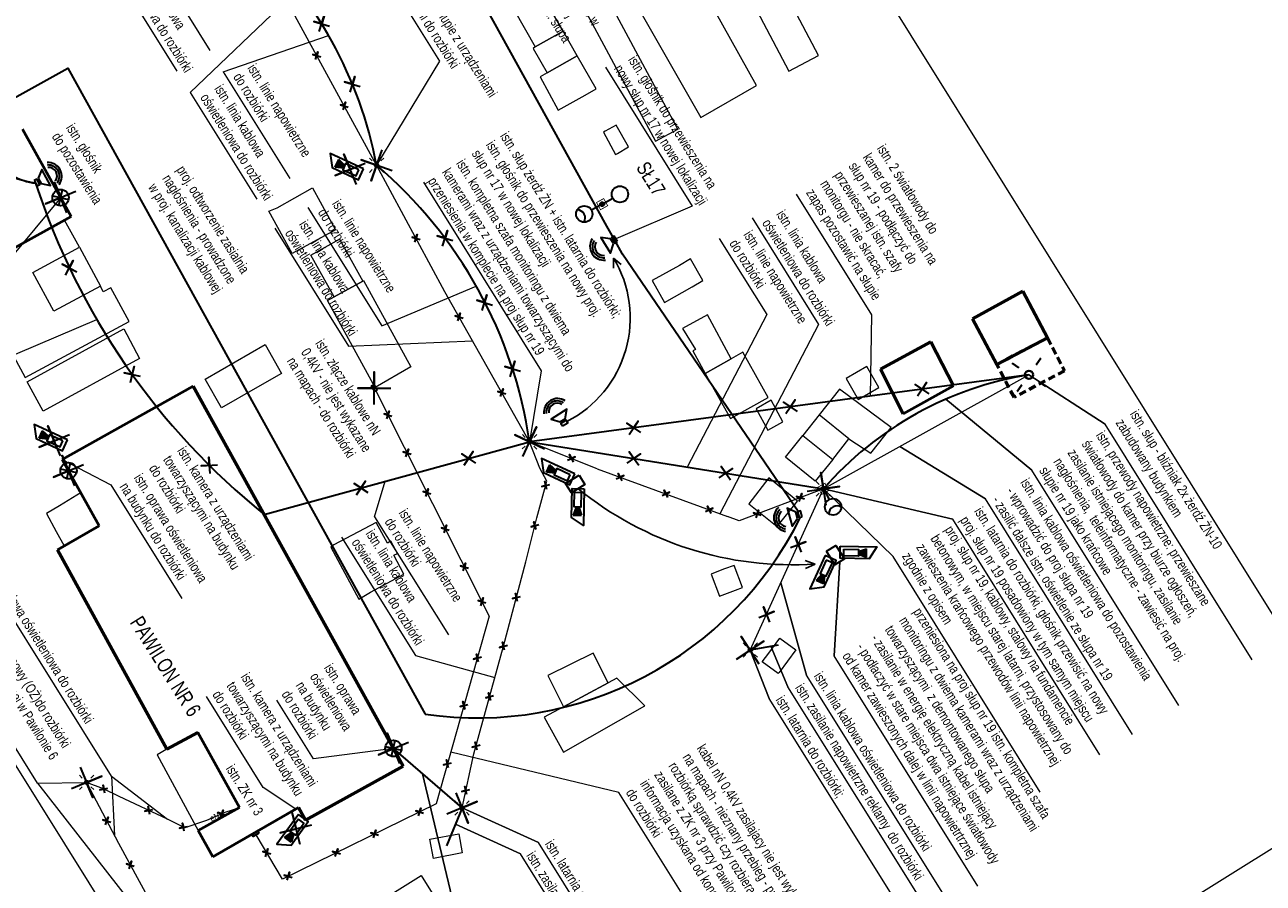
# Model space of a CAD drawing. Header units: metres. Extents: x 0 to 8443948, y 0 to 5887002.
# Tile 210 of 256: x 8443234 to 8443385, y 5886342 to 5886447. Entities that reach past the tile are written whole.
import ezdxf
from ezdxf.enums import TextEntityAlignment as Align

# ---------------------------------------------------------------- set-up
doc = ezdxf.new("R2010")
doc.units = ezdxf.units.M
doc.header["$MEASUREMENT"] = 0
doc.set_wipeout_variables(frame=1)
doc.linetypes.add('DASHED', pattern=[19.05, 12.7, -6.35])
doc.layers.get('0').update_dxf_attribs({"color": 250, "linetype": 'CONTINUOUS', "lineweight": 5})
for name, color, linetype, lineweight in [('!!!_STR_legenda', 7, 'CONTINUOUS', 13), ('!str zakres opracowania', 182, 'CONTINUOUS', 140), ('- ABM', 200, 'CONTINUOUS', 30)]:
    doc.layers.add(name, color=color, linetype=linetype, lineweight=lineweight)
for name, color, linetype in [('312-budynek ewidencyjny', 253, 'CONTINUOUS'), ('inna budowla', 253, 'CONTINUOUS'), ('latarnia', 253, 'CONTINUOUS'), ('przewód elektroenergetyczny podziemny', 253, 'CONTINUOUS'), ('przewód elektroenergetyczny podziemny-Atr1', 253, 'CONTINUOUS')]:
    doc.layers.add(name, color=color, linetype=linetype)
doc.styles.get("Standard").update_dxf_attribs({"font": 'Working1250', "width": 0.75})
doc.linetypes.add('ZYGZAK', pattern='A,0.0001,-0.2,[131,ltypeshp.shx,S=0.2,R=0,X=-0.2,Y=0],-0.4,[131,ltypeshp.shx,S=0.2,R=180,X=0.2,Y=0],-0.2', length=0.8001)

# ---------------------------------------------------------------- blocks, each defined once
blk = doc.blocks.new('SM01')
at = {"color": 0, "linetype": 'Continuous', "lineweight": 13}
for p, q in [((-0.53, 0.531), (-0.883, 0.884)), ((0.531, 0.531), (0.884, 0.884)), ((-0.53, -0.53), (-0.883, -0.883)), ((0.531, -0.53), (0.884, -0.883))]:
    blk.add_line(p, q, dxfattribs=at)
blk.add_circle((0, 0), 0.25, dxfattribs=at)
blk = doc.blocks.new('swthy')
at = {"layer": '- ABM', "color": 200, "linetype": 'Continuous', "lineweight": 30}
blk.add_lwpolyline([(8443339.77, 5885829.76), (8443339.77, 5885831.26)], dxfattribs=at)
for centre, radius in [((8443339.77, 5885832.26), 1), ((8443339.77, 5885829.76), 0.25)]:
    blk.add_circle(centre, radius, dxfattribs=at)
blk.add_arc((8443339.77, 5885833.26), 1, 210, 330, dxfattribs=at)
blk = doc.blocks.new('60W')
at = {"layer": '- ABM', "color": 200, "linetype": 'Continuous', "lineweight": 30}
blk.add_lwpolyline([(8442637.43, 5886003.89), (8442638.74, 5886004.62)], dxfattribs=at)
for centre, radius in [((8442639.61, 5886005.1), 1), ((8442637.43, 5886003.89), 0.25)]:
    blk.add_circle(centre, radius, dxfattribs=at)
blk = doc.blocks.new('werwry')
at = {"layer": '- ABM', "color": 1, "linetype": 'Continuous', "lineweight": 35}
for points in [[(-21, 783.91), (-19.59, 785.32)], [(-19.59, 783.91), (-21, 785.32)]]:
    blk.add_lwpolyline(points, dxfattribs=at)
blk.add_circle((-20.3, 784.61), 1, dxfattribs=at)
blk = doc.blocks.new('rreeeee2e')
at = {"layer": '- ABM', "color": 6, "linetype": 'Continuous', "lineweight": 35}
for points in [[(-22.68, 849.86), (-22.68, 849.11), (-21.79, 848.36), (-21.79, 850.61), (-22.68, 849.86)], [(-23.26, 849.86), (-23.26, 849.11), (-22.88, 849.11), (-22.88, 849.86), (-23.26, 849.86)]]:
    blk.add_lwpolyline(points, dxfattribs=at)
for centre, radius in [((-21.46, 849.5), 1.06), ((-21.49, 849.5), 1.37), ((-21.53, 849.49), 1.69)]:
    blk.add_arc(centre, radius, 295.4882, 64.5791, dxfattribs=at)
blk = doc.blocks.new('ggggg')
at = {"layer": '- ABM', "linetype": 'Continuous', "lineweight": 35}
h = blk.add_hatch(color=30, dxfattribs=at)
h.dxf.hatch_style = 1
h.paths.add_polyline_path([(158.81, 791.08), (158.14, 791.87), (157.81, 791.74), (157.88, 790.71)])
at = {"layer": '- ABM', "color": 30, "linetype": 'Continuous', "lineweight": 35}
blk.add_line((158.81, 791.08), (157.88, 790.71), dxfattribs=at)
for points in [[(156.43, 793.6), (158.11, 789.45), (159.12, 790.86), (157.79, 794.15)], [(156.92, 793.31), (157.59, 791.65), (158.36, 791.96), (157.69, 793.62)]]:
    blk.add_lwpolyline(points, close=True, dxfattribs=at)
for points in [[(157.81, 791.74), (157.88, 790.71)], [(158.14, 791.87), (158.81, 791.08)]]:
    blk.add_lwpolyline(points, dxfattribs=at)

msp = doc.modelspace()

# ---------------------------------------------------------------- linework, layer by layer
at = {"layer": '- ABM', "color": 7, "linetype": 'Continuous', "lineweight": 20}
for p, q in [((8443248.422, 5886456.647), (8443256.554, 5886443.622)), ((8443244.386, 5886454.128), (8443252.518, 5886441.102)), ((8443254.144, 5886438.498), (8443265.924, 5886449.732)), ((8443258.18, 5886441.018), (8443271.063, 5886445.461)), ((8443258.18, 5886441.018), (8443266.312, 5886427.993)), ((8443254.144, 5886438.498), (8443262.276, 5886425.473)), ((8443238.32, 5886425.649), (8443213.908, 5886396.285)), ((8443268.524, 5886424.449), (8443277.544, 5886410.002)), ((8443322.801, 5886423.162), (8443330.933, 5886410.137)), ((8443264.489, 5886421.929), (8443273.508, 5886407.483)), ((8443318.793, 5886420.66), (8443324.598, 5886411.361)), ((8443224.289, 5886402.928), (8443242.741, 5886410.742)), ((8443324.598, 5886411.361), (8443314.881, 5886392.736)), ((8443330.933, 5886410.137), (8443318.877, 5886387.028)), ((8443276.672, 5886386.667), (8443277.986, 5886390.995)), ((8443276.672, 5886386.667), (8443285.691, 5886372.221)), ((8443244.526, 5886354.954), (8443227.082, 5886382.895)), ((8443272.636, 5886384.148), (8443281.656, 5886369.702)), ((8443235.489, 5886354.127), (8443218.044, 5886382.068)), ((8443281.656, 5886369.702), (8443291.381, 5886367.037)), ((8443235.489, 5886354.127), (8443254.693, 5886329.512)), ((8443244.526, 5886354.954), (8443244.893, 5886347.708))]:
    msp.add_line(p, q, dxfattribs=at)
at = {"layer": '- ABM', "color": 7, "linetype": 'Continuous', "lineweight": 15}
msp.add_lwpolyline([(8443149.369, 5886489.991), (8443268.125, 5886564.134), (8443399.219, 5886354.158), (8443280.464, 5886280.015), (8443149.369, 5886489.991)], dxfattribs=at)
at = {"layer": '- ABM', "color": 5, "linetype": 'ZYGZAK', "lineweight": 35}
for points in [[(8443328.442, 5886387.302), (8443306.976, 5886418.723), (8443306.976, 5886418.723), (8443306.024, 5886420.444), (8443305.073, 5886422.165), (8443284.816, 5886458.819), (8443276.255, 5886474.31), (8443257.645, 5886470.58), (8443256.565, 5886470.237)], [(8443229.258, 5886435.956), (8443239.208, 5886441.482), (8443282.842, 5886362.545)]]:
    msp.add_lwpolyline(points, dxfattribs=at)
at = {"layer": '- ABM', "color": 7, "linetype": 'Continuous', "lineweight": 20}
for points in [[(8443276.86, 5886454.729), (8443284.597, 5886442.337), (8443276.923, 5886429.602)], [(8443304.903, 5886441.582), (8443315.499, 5886424.61), (8443306.149, 5886420.609)], [(8443282.645, 5886427.519), (8443297.014, 5886404.503), (8443295.613, 5886395.822)], [(8443328.19, 5886426.064), (8443337.381, 5886411.343), (8443337.22, 5886401.4)], [(8443277.544, 5886410.002), (8443289.106, 5886414.828)], [(8443273.508, 5886407.483), (8443288.661, 5886408.135)], [(8443383.92, 5886369.197), (8443365.949, 5886397.981), (8443356.633, 5886404.002), (8443365.949, 5886397.981), (8443365.949, 5886397.981)], [(8443374.938, 5886363.589), (8443356.967, 5886392.373), (8443346.467, 5886401.016), (8443356.967, 5886392.373), (8443356.967, 5886392.373)], [(8443369.279, 5886360.056), (8443351.308, 5886388.84), (8443340.862, 5886395.257), (8443351.308, 5886388.84), (8443351.308, 5886388.84)], [(8443238.513, 5886393.672), (8443244.446, 5886390.565), (8443253.106, 5886376.693)], [(8443365.291, 5886357.566), (8443347.32, 5886386.35), (8443331.514, 5886390.073), (8443347.32, 5886386.35), (8443347.32, 5886386.35)], [(8443357.993, 5886353.01), (8443340.023, 5886381.794), (8443331.526, 5886390.07), (8443340.023, 5886381.794), (8443340.023, 5886381.794)], [(8443350.399, 5886341.539), (8443332.833, 5886369.675), (8443333.508, 5886381.147), (8443332.833, 5886369.675), (8443332.833, 5886369.675)], [(8443346.906, 5886339.357), (8443329.462, 5886367.298), (8443326.311, 5886378.603), (8443329.462, 5886367.298), (8443329.462, 5886367.298)], [(8443344.625, 5886337.934), (8443327.181, 5886365.874), (8443325.102, 5886370.854), (8443327.181, 5886365.874), (8443327.181, 5886365.874)], [(8443342.345, 5886336.51), (8443324.901, 5886364.451), (8443322.571, 5886370.356), (8443324.901, 5886364.451), (8443324.901, 5886364.451)], [(8443267.06, 5886350.956), (8443263.076, 5886353.578), (8443256.124, 5886364.713)], [(8443278.983, 5886358.365), (8443269.207, 5886357.1), (8443264.745, 5886364.247)], [(8443320.38, 5886330.82), (8443306.541, 5886352.988), (8443285.995, 5886357.908)], [(8443235.489, 5886354.127), (8443241.493, 5886354.212)], [(8443244.526, 5886354.954), (8443251.363, 5886349.722)], [(8443303.573, 5886312.304), (8443286.129, 5886340.244), (8443282.546, 5886355.273), (8443286.129, 5886340.244), (8443286.129, 5886340.244)], [(8443314.156, 5886318.911), (8443296.712, 5886346.851), (8443287.363, 5886351.092), (8443296.712, 5886346.851), (8443296.712, 5886346.851)], [(8443311.957, 5886317.538), (8443294.512, 5886345.478), (8443286.551, 5886349.09), (8443294.512, 5886345.478), (8443294.512, 5886345.478)]]:
    msp.add_lwpolyline(points, dxfattribs=at)
at = {"layer": '- ABM', "color": 200, "linetype": 'Continuous', "lineweight": 35}
for points in [[(8443269.924, 5886445.937), (8443270.504, 5886447.851), (8443270.214, 5886446.894), (8443269.257, 5886447.184), (8443271.171, 5886446.604)], [(8443269.466, 5886442.521), (8443269.757, 5886443.478), (8443269.612, 5886442.999), (8443269.133, 5886443.144), (8443270.09, 5886442.854)], [(8443273.682, 5886438.545), (8443274.262, 5886440.459), (8443273.972, 5886439.502), (8443273.015, 5886439.792), (8443274.929, 5886439.212)], [(8443272.826, 5886436.364), (8443273.116, 5886437.321), (8443272.971, 5886436.843), (8443272.493, 5886436.988), (8443273.45, 5886436.698)], [(8443278.806, 5886428.929), (8443275.04, 5886430.275), (8443276.923, 5886429.602), (8443276.25, 5886427.719), (8443277.596, 5886431.485)], [(8443274.458, 5886427.259), (8443272.915, 5886430.949), (8443273.686, 5886429.104), (8443271.841, 5886428.332), (8443275.531, 5886429.875)], [(8443239.091, 5886423.804), (8443237.548, 5886427.495), (8443238.32, 5886425.649), (8443236.475, 5886424.878), (8443240.165, 5886426.421)], [(8443281.602, 5886420.187), (8443281.892, 5886421.144), (8443281.747, 5886420.665), (8443281.269, 5886420.81), (8443282.226, 5886420.52)], [(8443284.993, 5886419.733), (8443285.573, 5886421.647), (8443285.283, 5886420.69), (8443284.326, 5886420.98), (8443286.24, 5886420.399)], [(8443238.93, 5886416.182), (8443239.862, 5886417.951), (8443239.396, 5886417.067), (8443238.511, 5886417.533), (8443240.281, 5886416.601)], [(8443289.83, 5886411.863), (8443290.41, 5886413.777), (8443290.12, 5886412.82), (8443289.163, 5886413.11), (8443291.077, 5886412.53)], [(8443286.858, 5886410.591), (8443287.148, 5886411.548), (8443287.003, 5886411.07), (8443286.525, 5886411.215), (8443287.482, 5886410.925)], [(8443293.247, 5886403.768), (8443293.827, 5886405.682), (8443293.537, 5886404.725), (8443292.58, 5886405.015), (8443294.494, 5886404.435)], [(8443246.855, 5886403.064), (8443247.291, 5886405.016), (8443247.073, 5886404.04), (8443246.097, 5886404.258), (8443248.049, 5886403.821)], [(8443276.642, 5886400.377), (8443276.642, 5886404.377), (8443276.642, 5886402.377), (8443274.642, 5886402.377), (8443278.642, 5886402.377)], [(8443343.017, 5886401.419), (8443344.127, 5886403.083), (8443343.572, 5886402.251), (8443342.74, 5886402.806), (8443344.404, 5886401.696)], [(8443292.078, 5886401.346), (8443292.369, 5886402.303), (8443292.224, 5886401.825), (8443291.745, 5886401.97), (8443292.702, 5886401.68)], [(8443326.937, 5886399.264), (8443328.048, 5886400.927), (8443327.493, 5886400.096), (8443326.661, 5886400.651), (8443328.324, 5886399.54)], [(8443278.168, 5886398.617), (8443278.458, 5886399.574), (8443278.313, 5886399.095), (8443277.834, 5886399.241), (8443278.791, 5886398.95)], [(8443307.764, 5886396.694), (8443308.875, 5886398.357), (8443308.319, 5886397.525), (8443307.488, 5886398.081), (8443309.151, 5886396.97)], [(8443238.311, 5886394.089), (8443236.768, 5886397.78), (8443237.54, 5886395.935), (8443235.694, 5886395.163), (8443239.385, 5886396.706)], [(8443294.771, 5886394.008), (8443296.455, 5886397.636), (8443295.613, 5886395.822), (8443293.799, 5886396.664), (8443297.427, 5886394.98)], [(8443280.511, 5886393.963), (8443280.801, 5886394.92), (8443280.656, 5886394.442), (8443280.178, 5886394.587), (8443281.134, 5886394.297)], [(8443240.056, 5886390.439), (8443238.512, 5886394.129), (8443239.284, 5886392.284), (8443237.439, 5886391.513), (8443241.129, 5886393.056)], [(8443256.568, 5886391.942), (8443256.427, 5886393.937), (8443256.498, 5886392.939), (8443255.5, 5886392.869), (8443257.495, 5886393.01)], [(8443287.609, 5886392.951), (8443288.72, 5886394.614), (8443288.165, 5886393.783), (8443287.333, 5886394.338), (8443288.996, 5886393.227)], [(8443300.26, 5886393.586), (8443301.172, 5886393.998), (8443300.716, 5886393.792), (8443300.51, 5886394.248), (8443300.922, 5886393.336)], [(8443307.551, 5886393.197), (8443309.176, 5886394.363), (8443308.363, 5886393.78), (8443307.78, 5886394.592), (8443308.946, 5886392.967)], [(8443306.209, 5886391.305), (8443307.121, 5886391.716), (8443306.665, 5886391.511), (8443306.46, 5886391.966), (8443306.871, 5886391.055)], [(8443318.789, 5886391.397), (8443320.414, 5886392.563), (8443319.601, 5886391.98), (8443319.019, 5886392.792), (8443320.184, 5886391.167)], [(8443329.535, 5886389.775), (8443333.491, 5886390.369), (8443331.513, 5886390.072), (8443331.216, 5886392.05), (8443331.81, 5886388.094)], [(8443274.456, 5886389.349), (8443275.566, 5886391.013), (8443275.011, 5886390.181), (8443274.179, 5886390.736), (8443275.843, 5886389.626)], [(8443297.726, 5886389.996), (8443297.461, 5886390.96), (8443297.594, 5886390.478), (8443297.112, 5886390.345), (8443298.076, 5886390.611)], [(8443282.942, 5886389.136), (8443283.232, 5886390.092), (8443283.087, 5886389.614), (8443282.608, 5886389.759), (8443283.565, 5886389.469)], [(8443311.809, 5886389.25), (8443312.72, 5886389.661), (8443312.265, 5886389.455), (8443312.059, 5886389.911), (8443312.47, 5886389)], [(8443328.574, 5886388.53), (8443328.865, 5886389.487), (8443328.719, 5886389.008), (8443328.241, 5886389.154), (8443329.198, 5886388.863)], [(8443317.116, 5886387.302), (8443318.027, 5886387.713), (8443317.572, 5886387.507), (8443317.366, 5886387.963), (8443317.777, 5886387.052)], [(8443323.291, 5886386.519), (8443323.582, 5886387.476), (8443323.436, 5886386.997), (8443322.958, 5886387.142), (8443323.915, 5886386.852)], [(8443296.406, 5886385.092), (8443296.14, 5886386.056), (8443296.273, 5886385.574), (8443295.791, 5886385.442), (8443296.755, 5886385.707)], [(8443285.185, 5886384.68), (8443285.475, 5886385.637), (8443285.33, 5886385.158), (8443284.852, 5886385.304), (8443285.809, 5886385.013)], [(8443327.489, 5886382.9), (8443329.357, 5886383.616), (8443328.423, 5886383.258), (8443328.065, 5886384.192), (8443328.781, 5886382.325)], [(8443287.514, 5886380.054), (8443287.804, 5886381.011), (8443287.659, 5886380.533), (8443287.181, 5886380.678), (8443288.138, 5886380.388)], [(8443289.658, 5886375.796), (8443289.948, 5886376.753), (8443289.803, 5886376.275), (8443289.325, 5886376.42), (8443290.282, 5886376.129)], [(8443294.144, 5886376.307), (8443293.878, 5886377.271), (8443294.011, 5886376.789), (8443293.529, 5886376.657), (8443294.493, 5886376.922)], [(8443323.62, 5886374.37), (8443325.488, 5886375.086), (8443324.554, 5886374.728), (8443324.196, 5886375.662), (8443324.912, 5886373.795)], [(8443292.556, 5886370.36), (8443292.29, 5886371.324), (8443292.423, 5886370.842), (8443291.941, 5886370.709), (8443292.905, 5886370.975)], [(8443320.882, 5886369.284), (8443324.243, 5886371.453), (8443322.563, 5886370.369), (8443321.478, 5886372.049), (8443323.647, 5886368.688)], [(8443289.376, 5886368.926), (8443289.111, 5886369.89), (8443289.243, 5886369.408), (8443288.761, 5886369.276), (8443289.725, 5886369.541)], [(8443290.868, 5886364.2), (8443290.603, 5886365.164), (8443290.735, 5886364.682), (8443290.253, 5886364.549), (8443291.217, 5886364.815)], [(8443287.735, 5886363.117), (8443287.47, 5886364.081), (8443287.603, 5886363.599), (8443287.12, 5886363.467), (8443288.085, 5886363.732)], [(8443279.755, 5886356.52), (8443278.211, 5886360.21), (8443278.983, 5886358.365), (8443277.138, 5886357.593), (8443280.828, 5886359.136)], [(8443289.215, 5886358.165), (8443288.949, 5886359.129), (8443289.082, 5886358.647), (8443288.6, 5886358.514), (8443289.564, 5886358.78)], [(8443285.725, 5886356.001), (8443285.46, 5886356.965), (8443285.592, 5886356.483), (8443285.11, 5886356.35), (8443286.074, 5886356.616)], [(8443240.721, 5886356.057), (8443242.265, 5886352.367), (8443241.493, 5886354.212), (8443243.338, 5886354.984), (8443239.648, 5886353.44)], [(8443243.715, 5886352.907), (8443243.506, 5886353.885), (8443243.611, 5886353.396), (8443243.122, 5886353.291), (8443244.1, 5886353.501)], [(8443286.599, 5886352.94), (8443288.127, 5886349.244), (8443287.363, 5886351.092), (8443289.211, 5886351.856), (8443285.515, 5886350.328)], [(8443287.967, 5886352.743), (8443287.701, 5886353.707), (8443287.834, 5886353.225), (8443287.352, 5886353.092), (8443288.316, 5886353.357)], [(8443249.211, 5886350.301), (8443249.002, 5886351.279), (8443249.106, 5886350.79), (8443248.618, 5886350.685), (8443249.595, 5886350.895)], [(8443282.035, 5886350.12), (8443282.325, 5886351.077), (8443282.18, 5886350.599), (8443281.701, 5886350.744), (8443282.658, 5886350.453)], [(8443243.815, 5886349.015), (8443244.105, 5886349.972), (8443243.96, 5886349.494), (8443243.482, 5886349.639), (8443244.438, 5886349.348)], [(8443257.845, 5886349.892), (8443258.173, 5886350.837), (8443258.009, 5886350.365), (8443257.537, 5886350.529), (8443258.481, 5886350.2)], [(8443267.572, 5886346.605), (8443266.599, 5886350.485), (8443267.085, 5886348.545), (8443265.146, 5886348.059), (8443269.025, 5886349.032)], [(8443253.423, 5886348.247), (8443253.214, 5886349.225), (8443253.319, 5886348.736), (8443252.83, 5886348.631), (8443253.808, 5886348.841)], [(8443276.538, 5886347.433), (8443276.829, 5886348.39), (8443276.684, 5886347.911), (8443276.205, 5886348.057), (8443277.162, 5886347.766)], [(8443263.362, 5886345.129), (8443263.652, 5886346.086), (8443263.507, 5886345.608), (8443263.029, 5886345.753), (8443263.986, 5886345.463)], [(8443271.876, 5886345.153), (8443272.166, 5886346.11), (8443272.021, 5886345.632), (8443271.543, 5886345.777), (8443272.499, 5886345.487)], [(8443246.685, 5886343.636), (8443246.976, 5886344.593), (8443246.831, 5886344.114), (8443246.352, 5886344.26), (8443247.309, 5886343.969)], [(8443265.978, 5886342.27), (8443266.268, 5886343.227), (8443266.123, 5886342.748), (8443265.644, 5886342.893), (8443266.601, 5886342.603)]]:
    msp.add_lwpolyline(points, dxfattribs=at)
at = {"layer": '- ABM', "color": 0, "linetype": 'Continuous', "lineweight": 35, "const_width": 0.1}
for points in [[(8443303.796, 5886425.046), (8443304.283, 5886424.173), (8443305.157, 5886424.661), (8443304.669, 5886425.534)], [(8443330.833, 5886390.265), (8443331.32, 5886389.392), (8443332.193, 5886389.879), (8443331.706, 5886390.752)]]:
    msp.add_lwpolyline(points, close=True, dxfattribs=at)
at = {"layer": '- ABM', "color": 6, "linetype": 'Continuous', "lineweight": 25}
for points in [[(8443305.876, 5886418.272), (8443305.86, 5886417.049)], [(8443305.876, 5886418.272), (8443306.804, 5886417.476)]]:
    msp.add_lwpolyline(points, dxfattribs=at)
at = {"layer": '- ABM', "color": 252, "linetype": 'DASHED', "lineweight": 60, "ltscale": 0.07}
msp.add_lwpolyline([(8443354.807, 5886401.255), (8443352.703, 5886405.272), (8443358.893, 5886408.512), (8443360.996, 5886404.495), (8443354.807, 5886401.255)], dxfattribs=at)
at = {"layer": '- ABM', "color": 30, "linetype": 'ZYGZAK', "lineweight": 35}
msp.add_lwpolyline([(8443356.633, 5886404.002), (8443295.613, 5886395.822)], dxfattribs=at)
at = {"layer": '- ABM', "color": 1, "linetype": 'Continuous', "lineweight": 30}
msp.add_lwpolyline([(8443276.694, 5886401.977), (8443276.307, 5886402.676), (8443276.569, 5886402.822), (8443276.957, 5886402.122), (8443276.694, 5886401.977)], dxfattribs=at)
at = {"layer": '- ABM', "color": 1, "linetype": 'ZYGZAK', "lineweight": 35}
for points in [[(8443263.186, 5886386.943), (8443295.613, 5886395.822), (8443331.513, 5886390.072)], [(8443322.578, 5886370.39), (8443326.047, 5886371.027)], [(8443287.363, 5886351.092), (8443278.983, 5886358.365)], [(8443287.363, 5886351.092), (8443285.479, 5886346.448)]]:
    msp.add_lwpolyline(points, dxfattribs=at)
at = {"layer": '- ABM', "color": 30, "linetype": 'Continuous', "lineweight": 35}
for points in [[(8443301.656, 5886391.759), (8443302.375, 5886390.607), (8443300.722, 5886389.575), (8443300.003, 5886390.727)], [(8443331.9, 5886382.441), (8443333.051, 5886383.16), (8443334.083, 5886381.507), (8443332.932, 5886380.788)]]:
    msp.add_lwpolyline(points, close=True, dxfattribs=at)
at = {"layer": '- ABM', "color": 30, "linetype": 'Continuous', "lineweight": 25}
for points in [[(8443330.504, 5886380.888), (8443329.28, 5886381.3)], [(8443330.504, 5886380.888), (8443329.327, 5886380.356)]]:
    msp.add_lwpolyline(points, dxfattribs=at)
at = {"layer": '- ABM', "color": 7, "linetype": 'Continuous', "lineweight": 30}
msp.add_lwpolyline([(8443262.546, 5886348.008), (8443261.853, 5886347.609), (8443261.704, 5886347.869), (8443262.397, 5886348.268), (8443262.546, 5886348.008)], dxfattribs=at)
at = {"layer": '- ABM', "color": 1, "linetype": 'ZYGZAK', "lineweight": 35}
for centre, radius, start, end in [((8443226.217, 5886419.877), 51.63, 10.85751, 46.76565), ((8443241.357, 5886387.863), 54.837, 8.34502, 49.56526)]:
    msp.add_arc(centre, radius, start, end, dxfattribs=at)
at = {"layer": '- ABM', "color": 6, "linetype": 'ZYGZAK', "lineweight": 35}
for centre, radius, start, end in [((8443240.165, 5886452.356), 25.423, 180.42352, 258.85989), ((8443317.632, 5886454.396), 86.685, 198.13658, 231.09061)]:
    msp.add_arc(centre, radius, start, end, dxfattribs=at)
at = {"layer": '- ABM', "color": 5, "linetype": 'ZYGZAK', "lineweight": 35}
for centre, radius, start, end in [((8443235.961, 5886434.284), 6.908, 165.99203, 264.12429), ((8443289.169, 5886406.269), 44.18, 261.76751, 333.56703)]:
    msp.add_arc(centre, radius, start, end, dxfattribs=at)
at = {"layer": '- ABM', "color": 6, "linetype": 'Continuous', "lineweight": 25}
msp.add_arc((8443293.721, 5886410.945), 14.193, 297.0939, 31.07944, dxfattribs=at)
at = {"layer": '- ABM', "color": 3, "linetype": 'ZYGZAK', "lineweight": 35}
msp.add_arc((8443363.388, 5886362.207), 42.337, 99.18125, 138.84013, dxfattribs=at)
at = {"layer": '- ABM', "color": 30, "linetype": 'Continuous', "lineweight": 25}
msp.add_arc((8443327.717, 5886422.269), 41.475, 230.88017, 273.85264, dxfattribs=at)
at = {"color": 3, "linetype": 'Continuous', "lineweight": 40}
for p, q in [((8443355.407, 5886404.864), (8443354.59, 5886405.438)), ((8443357.497, 5886405.229), (8443358.071, 5886406.046)), ((8443355.771, 5886402.774), (8443355.197, 5886401.957)), ((8443357.862, 5886403.138), (8443358.679, 5886402.564))]:
    msp.add_line(p, q, dxfattribs=at)
msp.add_circle((8443356.633, 5886404.002), 0.5, dxfattribs=at)
at = {"layer": '312-budynek ewidencyjny', "color": 253, "linetype": 'Continuous', "lineweight": 50, "flags": 128}
for points in [[(8443233.643, 5886434.022), (8443239.603, 5886423.352)], [(8443239.603, 5886423.352), (8443231.663, 5886418.932)], [(8443349.753, 5886410.822), (8443355.903, 5886414.222)], [(8443355.903, 5886414.222), (8443358.893, 5886408.512)], [(8443352.703, 5886405.272), (8443349.753, 5886410.822)], [(8443358.893, 5886408.512), (8443352.703, 5886405.272)], [(8443338.493, 5886404.682), (8443344.663, 5886408.032)], [(8443344.663, 5886408.032), (8443347.433, 5886402.652)], [(8443341.263, 5886399.222), (8443338.493, 5886404.682)], [(8443238.513, 5886393.672), (8443254.513, 5886402.632)], [(8443254.513, 5886402.632), (8443280.173, 5886356.212)], [(8443347.433, 5886402.652), (8443341.263, 5886399.222)], [(8443243.013, 5886385.572), (8443238.513, 5886393.672)], [(8443237.943, 5886382.632), (8443243.013, 5886385.572)], [(8443251.283, 5886358.252), (8443237.943, 5886382.632)], [(8443255.063, 5886360.322), (8443251.283, 5886358.252)], [(8443260.183, 5886351.142), (8443255.063, 5886360.322)], [(8443280.173, 5886356.212), (8443268.233, 5886349.612)], [(8443255.113, 5886348.322), (8443260.183, 5886351.142)], [(8443267.383, 5886351.142), (8443256.903, 5886345.102)], [(8443268.233, 5886349.612), (8443267.383, 5886351.142)], [(8443256.903, 5886345.102), (8443255.113, 5886348.322)]]:
    msp.add_lwpolyline(points, dxfattribs=at)
at = {"layer": 'inna budowla', "color": 253, "linetype": 'Continuous', "lineweight": 18, "flags": 128}
for points in [[(8443317.973, 5886458.812), (8443327.283, 5886441.092), (8443330.933, 5886443.022), (8443321.783, 5886460.322), (8443319.983, 5886459.412), (8443319.813, 5886459.752)], [(8443304.973, 5886455.732), (8443316.553, 5886435.452), (8443323.353, 5886439.332), (8443311.973, 5886459.732)], [(8443299.843, 5886453.332), (8443311.013, 5886432.542), (8443313.723, 5886434.002), (8443302.553, 5886454.792)], [(8443296.293, 5886444.052), (8443299.713, 5886445.992), (8443297.213, 5886450.372), (8443295.983, 5886449.702), (8443293.793, 5886448.492)], [(8443297.753, 5886440.892), (8443301.443, 5886442.962), (8443299.713, 5886445.992), (8443296.293, 5886444.052), (8443296.073, 5886443.852)], [(8443299.123, 5886436.332), (8443302.403, 5886438.162), (8443303.753, 5886438.922), (8443301.443, 5886442.962), (8443297.753, 5886440.892), (8443296.913, 5886440.422)], [(8443306.103, 5886430.912), (8443306.373, 5886431.052), (8443307.683, 5886431.842), (8443306.203, 5886434.492), (8443304.853, 5886433.762), (8443304.663, 5886433.662)], [(8443263.763, 5886423.992), (8443264.753, 5886424.402), (8443269.103, 5886426.862), (8443271.903, 5886421.722), (8443266.623, 5886418.812)], [(8443238.803, 5886422.902), (8443231.663, 5886418.932), (8443229.093, 5886417.602), (8443227.063, 5886416.412), (8443233.983, 5886403.662), (8443246.673, 5886410.512), (8443244.443, 5886414.622), (8443243.503, 5886414.132), (8443243.193, 5886414.822), (8443237.503, 5886411.762), (8443234.913, 5886416.502), (8443240.603, 5886419.592)], [(8443268.883, 5886418.632), (8443272.393, 5886420.592), (8443275.243, 5886415.462), (8443271.723, 5886413.512)], [(8443240.603, 5886419.592), (8443243.193, 5886414.822), (8443237.503, 5886411.762), (8443234.913, 5886416.502)], [(8443315.283, 5886418.172), (8443313.953, 5886417.362), (8443310.593, 5886415.512), (8443312.083, 5886412.852), (8443315.473, 5886414.742), (8443316.783, 5886415.512)], [(8443275.243, 5886415.462), (8443275.333, 5886415.522), (8443281.103, 5886404.992), (8443276.763, 5886402.472), (8443270.913, 5886413.072), (8443271.723, 5886413.512)], [(8443320.253, 5886405.972), (8443317.353, 5886411.342), (8443314.293, 5886409.642), (8443315.883, 5886407.102), (8443315.553, 5886406.912), (8443317.083, 5886404.182)], [(8443234.223, 5886403.142), (8443246.043, 5886409.612), (8443247.953, 5886406.012), (8443236.183, 5886399.572)], [(8443255.963, 5886403.472), (8443263.303, 5886407.722), (8443265.303, 5886404.182), (8443262.073, 5886402.322), (8443257.983, 5886399.982)], [(8443320.183, 5886398.672), (8443324.783, 5886401.232), (8443321.673, 5886406.772), (8443320.253, 5886405.972), (8443317.083, 5886404.182)], [(8443335.753, 5886401.002), (8443338.303, 5886402.462), (8443336.843, 5886405.002), (8443334.303, 5886403.552)], [(8443324.713, 5886397.242), (8443326.573, 5886398.272), (8443325.153, 5886400.892), (8443323.293, 5886399.862)], [(8443329.003, 5886396.602), (8443332.673, 5886393.662), (8443334.623, 5886396.172), (8443330.983, 5886399.122)], [(8443332.673, 5886393.662), (8443330.523, 5886391.012), (8443326.883, 5886393.952), (8443329.003, 5886396.602)], [(8443322.393, 5886388.232), (8443325.883, 5886385.452), (8443328.363, 5886388.582), (8443324.833, 5886391.402)], [(8443238.733, 5886383.092), (8443243.013, 5886385.572), (8443240.783, 5886389.592), (8443240.303, 5886389.302), (8443238.193, 5886388.012), (8443236.593, 5886387.072), (8443237.783, 5886384.862)], [(8443274.733, 5886376.582), (8443276.163, 5886377.432), (8443280.253, 5886379.632), (8443279.043, 5886381.952), (8443279.483, 5886382.182), (8443278.643, 5886383.662), (8443278.243, 5886383.422), (8443276.853, 5886385.942), (8443271.683, 5886383.232), (8443271.343, 5886382.952)], [(8443318.833, 5886376.962), (8443319.163, 5886377.082), (8443320.783, 5886377.712), (8443321.623, 5886378.002), (8443320.623, 5886380.712), (8443319.433, 5886380.282), (8443318.273, 5886379.832), (8443317.823, 5886379.662)], [(8443326.003, 5886367.512), (8443324.043, 5886368.932), (8443324.833, 5886369.982), (8443326.213, 5886371.832), (8443328.133, 5886370.392), (8443326.113, 5886367.622)], [(8443299.773, 5886363.452), (8443305.223, 5886366.382), (8443303.373, 5886370.002), (8443297.863, 5886367.252)], [(8443299.763, 5886357.922), (8443309.693, 5886363.552), (8443306.263, 5886366.932), (8443305.223, 5886366.382), (8443299.773, 5886363.452), (8443297.403, 5886362.172)], [(8443255.113, 5886348.322), (8443260.183, 5886351.142), (8443255.063, 5886360.322), (8443251.283, 5886358.252), (8443250.093, 5886357.592)], [(8443283.433, 5886347.282), (8443286.973, 5886347.922), (8443287.363, 5886345.592), (8443283.893, 5886344.922)]]:
    msp.add_lwpolyline(points, close=True, dxfattribs=at)
msp.add_lwpolyline([(8443334.623, 5886396.172), (8443337.303, 5886394.442), (8443339.803, 5886397.572), (8443333.483, 5886402.242), (8443330.983, 5886399.122)], dxfattribs=at)
at = {"layer": 'przewód elektroenergetyczny podziemny', "color": 1, "linetype": 'Continuous', "lineweight": 18}
msp.add_line((8443331.513, 5886390.072), (8443356.633, 5886404.002), dxfattribs=at)
at = {"layer": 'przewód elektroenergetyczny podziemny', "color": 1, "linetype": 'Continuous', "lineweight": 18, "flags": 128}
for points in [[(8443276.923, 5886429.602), (8443266.483, 5886448.732), (8443261.583, 5886457.492), (8443261.713, 5886457.762)], [(8443295.613, 5886395.822), (8443295.613, 5886395.822), (8443285.263, 5886414.152), (8443276.923, 5886429.602)], [(8443276.826, 5886402.049), (8443290.687, 5886374.519), (8443284.211, 5886351.592), (8443265.412, 5886342.401), (8443262.2, 5886347.809)], [(8443303.883, 5886392.532), (8443295.613, 5886395.822)], [(8443296.853, 5886392.612), (8443295.613, 5886395.822)], [(8443287.363, 5886351.092), (8443288.823, 5886357.702), (8443292.423, 5886370.842), (8443295.173, 5886381.142), (8443296.513, 5886386.542), (8443297.743, 5886391.022), (8443296.853, 5886392.612)], [(8443303.883, 5886392.532), (8443319.793, 5886386.692)], [(8443331.513, 5886390.072), (8443321.243, 5886386.162), (8443319.793, 5886386.692)], [(8443322.583, 5886370.382), (8443331.513, 5886390.072)], [(8443241.493, 5886354.212), (8443245.383, 5886346.772), (8443249.163, 5886339.832), (8443254.693, 5886329.512)], [(8443260.153, 5886351.122), (8443258.373, 5886350.522), (8443256.143, 5886349.552), (8443253.503, 5886348.642), (8443251.363, 5886349.722), (8443245.483, 5886352.502), (8443243.533, 5886353.432), (8443241.493, 5886354.212)]]:
    msp.add_lwpolyline(points, dxfattribs=at)

# ---------------------------------------------------------------- block references
at = {"layer": '- ABM', "color": 1, "linetype": 'Continuous', "lineweight": 35}
for name, p, rotation in [('ggggg', (8442846.612, 5887115.086), 223.1571348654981), ('rreeeee2e', (8443662.93, 5885693.065), 28.64799886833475), ('werwry', (8442583.518, 5885992.91), 301.977755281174), ('rreeeee2e', (8442836.542, 5887128.876), 211.9777555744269), ('rreeeee2e', (8444008.233, 5886867.56), 121.9777555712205), ('ggggg', (8442810.442, 5887081.975), 223.1571348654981), ('ggggg', (8442872.427, 5887077.823), 223.1571348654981), ('werwry', (8442584.482, 5885959.545), 301.977755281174), ('rreeeee2e', (8443070.475, 5887196.606), 196.1291134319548), ('ggggg', (8442645.836, 5885953.211), 313.1571348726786), ('werwry', (8442624.181, 5885925.626), 301.977755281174), ('ggggg', (8442511.349, 5886062.685), 301.977755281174)]:
    msp.add_blockref(name, p, dxfattribs=dict(at, rotation=rotation))
at = {"layer": '- ABM', "color": 1, "linetype": 'Continuous', "lineweight": 100}
msp.add_blockref('60W', (667.051, 420.963), dxfattribs=at)
at = {"layer": '- ABM', "color": 200, "linetype": 'Continuous', "lineweight": 30}
for p, rotation in [((17678865.98, 1343586.286), 118.9278464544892), ((13104062.923, 15063021.331), 208.1941293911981)]:
    msp.add_blockref('swthy', p, dxfattribs=dict(at, rotation=rotation))
at = {"layer": '- ABM', "color": 1, "linetype": 'Continuous', "lineweight": 35, "xscale": -1}
for p, rotation in [((8443730.31, 5885703.735), 20.7983756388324), ((8444019.923, 5886811.095), 110.7983756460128)]:
    msp.add_blockref('ggggg', p, dxfattribs=dict(at, rotation=rotation))
at = {"layer": 'latarnia', "color": 253, "linetype": 'Continuous', "lineweight": 18}
for p in [(8443276.923, 5886429.602), (8443331.513, 5886390.072), (8443322.583, 5886370.382), (8443241.493, 5886354.212), (8443287.363, 5886351.092)]:
    msp.add_blockref('SM01', p, dxfattribs=at)
at = {"layer": 'latarnia', "color": 253, "linetype": 'Continuous', "lineweight": 18, "rotation": 179.1737974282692}
msp.add_blockref('SM01', (8443295.613, 5886395.822), dxfattribs=at)

# ---------------------------------------------------------------- texts
at = {"layer": '- ABM', "color": 5, "linetype": 'Continuous', "lineweight": 30, "ltscale": 0.1, "char_height": 1.225, "attachment_point": 1, "rotation": 301.97776}
for s, width, insert in [('{\\f@Arial Unicode MS|b0|i0|c238|p34;proj. odtworzenie zasialnia nagłośnienia - prowadzone w proj. kanalizacji kablowej\\Pi napowietrznie do istn. słupa}', 17.33304, (8443297.266, 5886462.335)), ('{\\f@Arial Unicode MS|b0|i0|c238|p34;proj. odtworzenie zasialnia nagłośnienia - prowadzone w proj. kanalizacji kablowej}', 16.00682, (8443253.462, 5886429.713))]:
    msp.add_mtext_dynamic_manual_height_columns(s, width=width, gutter_width=12.5, heights=[0], dxfattribs=dict(at, insert=insert))
at = {"layer": '- ABM', "color": 1, "linetype": 'Continuous', "lineweight": 35, "char_height": 1.225, "attachment_point": 1, "rotation": 301.97776}
for s, width, insert in [('{\\f@Arial Unicode MS|b0|i0|c238|p34;\\C30;istn. kamera na słupie z urządzeniami \\Ptowarzyszącymi do rozbiórki}', 24.60775, (8443280.384, 5886456.626)), ('{\\f@Arial Unicode MS|b0|i0|c238|p34;istn. linia kablowa oświetleniowa do rozbiórki}', 16.00682, (8443248.337, 5886455.24)), ('{\\f@Arial Unicode MS|b0|i0|c238|p34;istn. linie napowietrzne\\Pdo rozbiórki}', 16.00682, (8443262.13, 5886442.131)), ('{\\f@Arial Unicode MS|b0|i0|c238|p34;istn. linia kablowa oświetleniowa do rozbiórki}', 16.00682, (8443258.094, 5886439.611)), ('{\\f@Arial Unicode MS|b0|i0|c238|p34;\\C6;istn. głośnik \\Pdo pozostawienia}', 29.09146, (8443239.965, 5886434.842)), ('{\\f@Arial Unicode MS|b0|i0|c238|p34;istn. słup żerdź ŻN + istn. latarnia do rozbiórki;\\P\\C6;istn. głośnik do przewieszenia na nowy proj. słup nr 17 w nowej lokalizacji\\P\\C1; }', 26.35358, (8443293, 5886433.832)), ('{\\f@Arial Unicode MS|b0|i0|c238|p34;\\C30;istn. kompletna szafa monitoringu z dwiema kamerami wraz z urządzeniami towarzyszącymi do przeniesienia w komplecie na proj słup nr 19}', 29.25666, (8443287.635, 5886430.483)), ('{\\f@Arial Unicode MS|b0|i0|c238|p34;istn. linie napowietrzne\\Pdo rozbiórki}', 16.00682, (8443272.475, 5886425.561)), ('{\\f@Arial Unicode MS|b0|i0|c238|p34;istn. linia kablowa oświetleniowa do rozbiórki}', 16.00682, (8443326.751, 5886424.275)), ('{\\f@Arial Unicode MS|b0|i0|c238|p34;istn. linia kablowa oświetleniowa do rozbiórki}', 16.00682, (8443268.439, 5886423.042)), ('{\\f@Arial Unicode MS|b0|i0|c238|p34;istn. linie napowietrzne\\Pdo rozbiórki}', 16.00682, (8443322.743, 5886421.773)), ('{\\f@Arial Unicode MS|b0|i0|c238|p34;istn. złącze kablowe nN 0,4kV - nie jest wykazane na mapach - do rozbiórki}', 16.00682, (8443270.408, 5886408.496)), ('{\\f@Arial Unicode MS|b0|i0|c238|p34;\\C30;istn. kamera z urządzeniami towarzyszącymi na budynku\\Pdo rozbiórki}', 22.35698, (8443253.557, 5886395.386)), ('{\\f@Arial Unicode MS|b0|i0|c238|p34;istn. oprawa oświetleniowa \\Pna budynku do rozbiórki}', 29.09146, (8443248.249, 5886392.073)), ('{\\f@Arial Unicode MS|b0|i0|c238|p34;istn. linia kablowa oświetleniowa do pozostawienia\\P- wprowadzić do proj słupa nr 19 \\P- zasilić dalsze istn. oświetlenie ze słupa nr 19}', 39.11888, (8443356.569, 5886391.507)), ('{\\f@Arial Unicode MS|b0|i0|c238|p34;istn. linie napowietrzne\\Pdo rozbiórki}', 16.00682, (8443280.622, 5886387.78)), ('{\\f@Arial Unicode MS|b0|i0|c238|p34;istn. latarnia do rozbiórki, \\C6;głośnik przewisić na nowy proj. słup nr 19 posadowiony w tym samym miejscu\\C1; }', 29.42032, (8443350.931, 5886387.987)), ('{\\f@Arial Unicode MS|b0|i0|c238|p34;istn. linia kablowa oświetleniowa do rozbiórki}', 16.00682, (8443276.587, 5886385.261)), ('{\\f@Arial Unicode MS|b0|i0|c238|p34;istn. linia kablowa oświetleniowa do rozbiórki}', 44.49287, (8443228.956, 5886383.447)), ('{\\f@Arial Unicode MS|b0|i0|c238|p34;\\C30;przeniesiona na proj słup nr 19 istn. kompletna szafa monitoringu z dwiema kamerami wraz z urządzeniami towarzyszącymi  z demontowanego słupa\\P- zasilanie w energię elektryczną kabel istniejący\\P- podłaczyć w stare miejsca dwa istniejące światłowody  od kamer zawieszonych dalej w linii napowietrtrznej}', 32.64584, (8443343.479, 5886375.704)), ('{\\f@Arial Unicode MS|b0|i0|c238|p34;\\C30;istn. kamera z urządzeniami towarzyszącymi na budynku\\Pdo rozbiórki}', 16.00682, (8443261.312, 5886367.755)), ('{\\f@Arial Unicode MS|b0|i0|c238|p34;istn. oprawa \\Poświetleniowa \\Pna budynku \\Pdo rozbiórki}', 29.09146, (8443271.495, 5886368.866)), ('{\\f@Arial Unicode MS|b0|i0|c238|p34;istn. linia kablowa oświetleniowa do rozbiórki}', 44.49287, (8443331.335, 5886367.851)), ('{\\f@Arial Unicode MS|b0|i0|c238|p34;istn. zasilanie napowietrzne reklamy  do rozbiórki}', 29.49917, (8443329.055, 5886366.427)), ('{\\f@Arial Unicode MS|b0|i0|c238|p34;istn. latarnia do rozbiórki; }', 16.00682, (8443326.675, 5886364.941)), ('{\\f@Arial Unicode MS|b0|i0|c238|p34;kabel nN 0,4kV zasilajacy nie jest wykazany na mapach - nieznany przebieg - przed rozbiórką sprawdzić czy rozbierane złącze jest zasilane z ZK nr 3 przy Pawilonie nr 6 - informacja uzyskana od konserwatora - kabel do rozbiórki}', 26.3284, (8443317.035, 5886359.023)), ('{\\f@Arial Unicode MS|b0|i0|c238|p34;istn. latarnia do rozbiórki}', 16.00682, (8443298.486, 5886347.342)), ('{\\f@Arial Unicode MS|b0|i0|c238|p34;istn. zasilanie napowietrzne reklamy do rozbiórki}', 32.41559, (8443296.221, 5886345.928))]:
    msp.add_mtext_dynamic_manual_height_columns(s, width=width, gutter_width=12.5, heights=[0], dxfattribs=dict(at, insert=insert))
at = {"layer": '- ABM', "color": 6, "linetype": 'Continuous', "lineweight": 35, "insert": (8443308.646, 5886443.14), "char_height": 1.225, "attachment_point": 1, "rotation": 301.97776}
msp.add_mtext_dynamic_manual_height_columns('{\\f@Arial Unicode MS|b0|i0|c238|p34;istn. głośnik do przewieszenia na nowy słup nr 17 w nowej lokalizacji}', width=20.06464, gutter_width=12.5, heights=[0], dxfattribs=at)
at = {"layer": '- ABM', "color": 30, "linetype": 'Continuous', "lineweight": 35, "insert": (8443339.051, 5886432.306), "char_height": 1.225, "attachment_point": 1, "rotation": 301.97776}
msp.add_mtext_dynamic_manual_height_columns('{\\f@Arial Unicode MS|b0|i0|c238|p34;istn. 2 światłowody do kamer do przewieszenia na słup nr 19 - podłączyć do przewieszanej istn. szafy monitorgu - nie skracać, zapas pozostawić na słupie}', width=16.00682, gutter_width=12.5, heights=[0], dxfattribs=at)
at = {"layer": '- ABM', "color": 200, "linetype": 'Continuous', "lineweight": 35, "attachment_point": 1, "rotation": 301.97776}
for s, width, insert, char_height in [('{\\f@Arial Unicode MS|b0|i0|c238|p34;SŁ17}', 6.66211, (8443310.062, 5886430.249), 1.75), ('{\\f@Arial Unicode MS|b0|i0|c238|p34;\\C1;2x istn. słup oświetleniowy betonowy (OŻ)do rozbiórki\\Pzasilanie z SO przy rozdzielnicy głównej w Pawilonie 6 \\P- załączanie czujnik zmierzchowy}', 32.41559, (8443223.45, 5886384.826), 1.225), ('{\\f@Arial Unicode MS|b0|i0|c238|p34;proj. słup nr 19, kablowy, stalowy na fundamencie betonowym, w miejscu starej latarni, przystosowany do zawieszenia krańcowego przewodów linii napowietrznej zgodnie z opisem}', 32.6164, (8443347.32, 5886385.733), 1.225)]:
    msp.add_mtext_dynamic_manual_height_columns(s, width=width, gutter_width=12.5, heights=[0], dxfattribs=dict(at, insert=insert, char_height=char_height))
at = {"layer": '- ABM', "color": 7, "linetype": 'Continuous', "lineweight": 35, "attachment_point": 1, "rotation": 301.97776}
for s, width, insert, char_height in [('{\\f@Arial Unicode MS|b0|i0|c238|p34;istn. słup - bliźniak 2x żerdź ŻN-10\\Pzabudowany budynkiem}', 28.93609, (8443369.952, 5886399.863), 1.225), ('{\\f@Arial Unicode MS|b0|i0|c238|p34;PAWILON NR 6}', 22.35698, (8443248.273, 5886374.733), 1.8375), ('{\\f@Arial Unicode MS|b0|i0|c238|p34;istn. ZK nr 3}', 16.00682, (8443259.493, 5886356.542), 1.225)]:
    msp.add_mtext_dynamic_manual_height_columns(s, width=width, gutter_width=12.5, heights=[0], dxfattribs=dict(at, insert=insert, char_height=char_height))
at = {"layer": '- ABM', "color": 3, "linetype": 'Continuous', "lineweight": 35, "insert": (8443365.803, 5886397.272), "char_height": 1.225, "attachment_point": 1, "rotation": 301.97776}
msp.add_mtext_dynamic_manual_height_columns('{\\f@Arial Unicode MS|b0|i0|c238|p34;istn. przewody napowietrzne: przewieszane światłowody do kamer przy biurze ogłoszeń, zasilanie istniejącego monitoringu, zasilanie nagłośnienia,  teleinformatyczne - zawiesić na proj. słupie nr 19 jako krańcowe}', width=29.09146, gutter_width=12.5, heights=[0], dxfattribs=at)
at = {"layer": 'przewód elektroenergetyczny podziemny-Atr1', "color": 1, "width": 0.72}
msp.add_text('eN', height=0.75, rotation=23.508, dxfattribs=at).set_placement((8443256.603, 5886349.752), align=Align.MIDDLE_LEFT)

# ---------------------------------------------------------------- next in the draw order: wipeouts: each hides what was drawn before it
at = {"color": 0, "lineweight": 20}
msp.add_wipeout([(8443282.385, 5886342.849), (8443310.073, 5886298.501), (8443280.464, 5886280.015), (8443252.776, 5886324.363)], dxfattribs=at).dxf.layer = '!str zakres opracowania'

# ---------------------------------------------------------------- next in the draw order: linework, layer by layer
at = {"layer": '!!!_STR_legenda', "lineweight": 15}
msp.add_lwpolyline([(8443282.385, 5886342.849), (8443310.073, 5886298.501), (8443280.464, 5886280.015), (8443252.776, 5886324.363)], close=True, dxfattribs=at)

doc.saveas('drawing.dxf')
